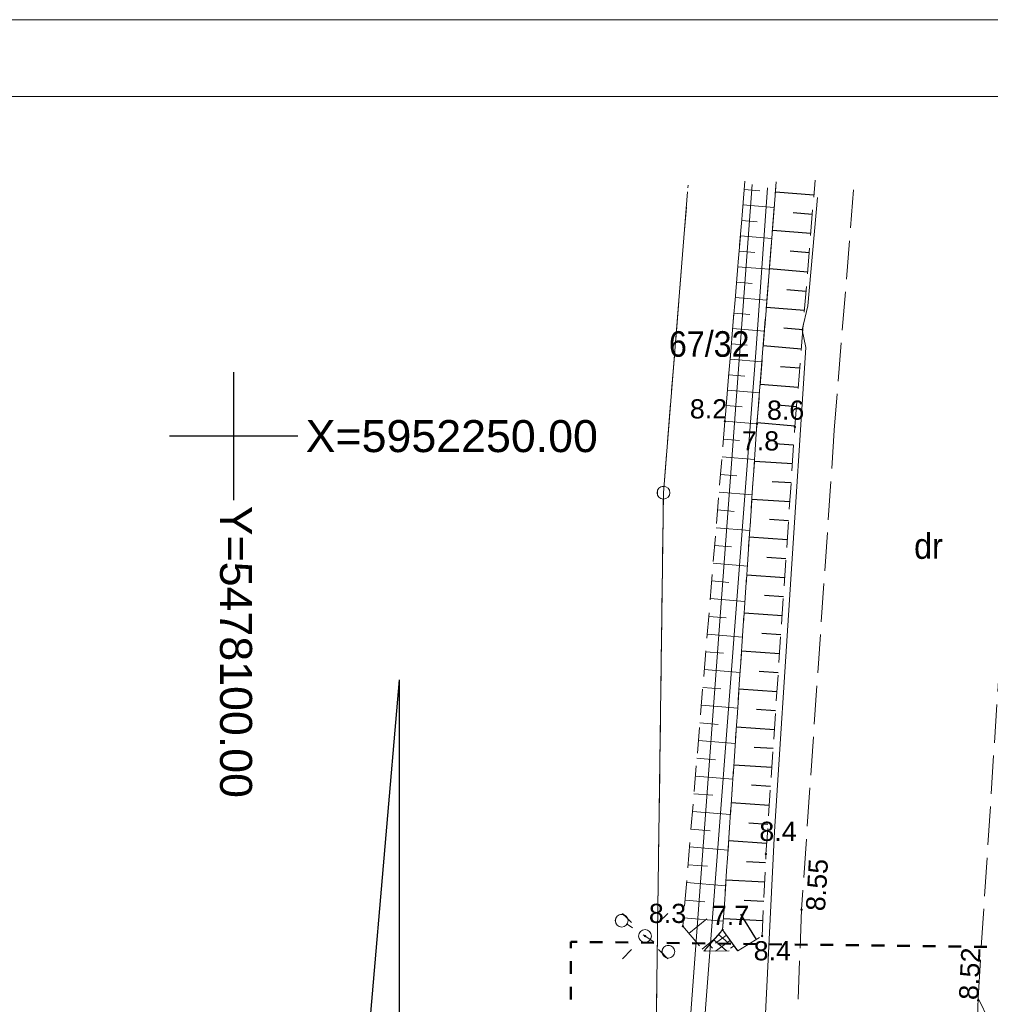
# Model space of a CAD drawing. Extents: x 5477991 to 5478204, y 5952118 to 5952269.
# Tile 4 of 10: x 5478092 to 5478130, y 5952228 to 5952266. Entities that reach past the tile are written whole.
import ezdxf
from ezdxf.enums import TextEntityAlignment as Align

# ---------------------------------------------------------------- set-up
doc = ezdxf.new("R2010")
doc.units = 0
doc.header["$LTSCALE"] = 0.5
for name, pattern in [('1 1', [2, 1, -1]), ('2 1', [3, 2, -1]), ('3 1', [4, 3, -1]), ('EGKK', [4, 3, -1]), ('EGUG', [2, 1, -1])]:
    doc.linetypes.add(name, pattern=pattern)
doc.layers.get('0').update_dxf_attribs({"color": 251})
for name, color, linetype, lineweight in [('--tabelka rysunku', 7, 'Continuous', 0), ('EGDE', 7, 'Continuous', 20), ('EGDE_O', 7, 'Continuous', 20), ('EGKK', 251, 'Continuous', 20), ('EGKK_O', 251, 'Continuous', 20), ('EGPG', 251, 'Continuous', 20), ('EGPG_O', 251, 'Continuous', 20), ('EGUG', 251, 'Continuous', 20), ('OTK', 251, 'Continuous', 20), ('OTR', 251, 'Continuous', 20), ('OTRN', 251, 'Continuous', 20), ('OTRN_O', 251, 'Continuous', 18), ('OTRS', 251, 'Continuous', 20), ('OTRS_O', 251, 'Continuous', 18), ('SUE', 251, 'Continuous', 20), ('SUP', 251, 'Continuous', 20), ('SUW', 251, 'Continuous', 20)]:
    doc.layers.add(name, color=color, linetype=linetype, lineweight=lineweight)
for name, color, linetype in [('PARSI', 7, 'Continuous'), ('Strzałka', 251, 'Continuous'), ('Wymiarowanie', 7, 'Continuous')]:
    doc.layers.add(name, color=color, linetype=linetype)
doc.styles.add('BDOT', font='Arial.ttf', dxfattribs={"width": 0.9})
doc.styles.add('EGBP', font='arial.ttf')
doc.styles.add('EGiB', font='Arial.ttf', dxfattribs={"width": 0.9})
doc.styles.add('MZSK', font='Arial.ttf', dxfattribs={"width": 0.9, "height": 0.75})

# ---------------------------------------------------------------- blocks, each defined once
blk = doc.blocks.new('OTRN')
at = {"layer": 'OTRN', "color": 0, "const_width": 0.09}
blk.add_lwpolyline([(-0.045, 0, 1), (0.045, 0, 1)], format="xyb", close=True, dxfattribs=at)
at = {"layer": 'OTRN_O', "color": 0, "style": 'BDOT'}
blk.add_attdef('RZEDNA', (0.514, 0.515), '', height=1.5, dxfattribs=at)
blk = doc.blocks.new('OTRS')
at = {"layer": 'OTRS', "color": 0, "lineweight": -3, "const_width": 0.09}
blk.add_lwpolyline([(-0.045, 0, 1), (0.045, 0, 1)], format="xyb", close=True, dxfattribs=at)
at = {"layer": 'OTRS_O', "color": 0, "style": 'BDOT'}
blk.add_attdef('RZEDNA', (0.514, 0.515), '', height=1.5, dxfattribs=at)
blk = doc.blocks.new('SUPP')
at = {"color": 0}
blk.add_wipeout([(0.48, 0), (0.457, 0.148), (0.388, 0.282), (0.282, 0.388), (0.148, 0.457), (0, 0.48), (-0.148, 0.457), (-0.282, 0.388), (-0.388, 0.282), (-0.457, 0.148), (-0.48, 0), (-0.457, -0.148), (-0.388, -0.282), (-0.282, -0.388), (-0.148, -0.457), (0, -0.48), (0.148, -0.457), (0.282, -0.388), (0.388, -0.282), (0.457, -0.148)], dxfattribs=at).dxf.layer = 'SUP'
at = {"layer": 'SUP', "color": 0, "lineweight": 18}
blk.add_circle((0, 0), 0.5, dxfattribs=at)
blk = doc.blocks.new('SUEO')
at = {"layer": 'SUE', "color": 0, "lineweight": 18}
blk.add_circle((0, 0), 0.5, dxfattribs=at)
blk = doc.blocks.new('SUE_L')
at = {"layer": 'SUE', "color": 0, "lineweight": 18}
for p, q in [((-1.768, 1.768), (-1.061, 1.061)), ((1.061, 1.061), (1.768, 1.768)), ((-1.768, -1.768), (-1.061, -1.061)), ((1.061, -1.061), (1.768, -1.768))]:
    blk.add_line(p, q, dxfattribs=at)
at = {"layer": 'SUE', "color": 0, "const_width": 0.09}
blk.add_lwpolyline([(-0.045, 0, 1), (0.045, 0, 1)], format="xyb", close=True, dxfattribs=at)
blk = doc.blocks.new('EGPG_a')
at = {"layer": 'EGPG_O', "color": 0, "style": 'EGBP'}
blk.add_attdef('NRP', (0.976, 0.519), '', height=1.5, dxfattribs=at)
at = {"color": 0}
blk.add_wipeout([(0.48, 0), (0.457, 0.148), (0.388, 0.282), (0.282, 0.388), (0.148, 0.457), (0, 0.48), (-0.148, 0.457), (-0.282, 0.388), (-0.388, 0.282), (-0.457, 0.148), (-0.48, 0), (-0.457, -0.148), (-0.388, -0.282), (-0.282, -0.388), (-0.148, -0.457), (0, -0.48), (0.148, -0.457), (0.282, -0.388), (0.388, -0.282), (0.457, -0.148)], dxfattribs=at).dxf.layer = 'EGPG'
at = {"layer": 'EGPG', "color": 0, "lineweight": 18}
blk.add_circle((0, 0, 1), 0.5, dxfattribs=at)
blk = doc.blocks.new('mzsk')
at = {"layer": 'PARSI', "color": 0}
for p, q in [((0, -5), (0, 5)), ((5, 0), (-5, 0))]:
    blk.add_line(p, q, dxfattribs=at)

msp = doc.modelspace()

# ---------------------------------------------------------------- linework, layer by layer
at = {"flags": 128}
for points in [[(5478106.46, 5952240.484), (5478104.218, 5952214.447), (5478108.702, 5952214.447)], [(5478106.46, 5952240.484), (5478106.46, 5952202.369)]]:
    msp.add_lwpolyline(points, dxfattribs=at)
at = {"layer": 'EGUG', "linetype": 'EGUG', "lineweight": 18}
msp.add_lwpolyline([(5478117.734, 5952259.699), (5478117.742, 5952259.804)], dxfattribs=at)
at = {"layer": 'OTK', "linetype": '3 1', "lineweight": 18}
for points in [[(5478124.2, 5952259.624), (5478123.45, 5952250.23), (5478122.17, 5952231.51), (5478121.79, 5952221.71), (5478121.19, 5952200.03), (5478121.55, 5952177.52), (5478121.71, 5952172.53), (5478121.84, 5952169.929)], [(5478128.828, 5952171.097), (5478128.63, 5952175.15), (5478128.21, 5952200), (5478128.68, 5952218.43), (5478128.8, 5952220.95), (5478128.95, 5952224.6), (5478129.06, 5952228.05), (5478130.35, 5952248.13), (5478131.12, 5952258.45), (5478131.23, 5952259.771)]]:
    msp.add_lwpolyline(points, dxfattribs=at)
msp.add_lwpolyline([(5478128.68, 5952218.43), (5478129.31, 5952219.35), (5478129.82, 5952219.96), (5478130.43, 5952220.37), (5478131.15, 5952220.59), (5478132.38, 5952220.77), (5478135.792, 5952220.602), (5478135.928, 5952224.684), (5478133.98, 5952224.84), (5478132.3, 5952224.98), (5478131.27, 5952225.19), (5478130.69, 5952225.52), (5478130.02, 5952226.28), (5478129.5, 5952227.17), (5478129.06, 5952228.05), (5478128.95, 5952224.6), (5478128.8, 5952220.95)], close=True, dxfattribs=at)
at = {"layer": 'OTR'}
for p, q in [((5478119.932, 5952259.63), (5478120.543, 5952259.579)), ((5478119.882, 5952259.027), (5478121.105, 5952258.925)), ((5478119.882, 5952259.027), (5478121.105, 5952258.925)), ((5478119.832, 5952258.424), (5478120.444, 5952258.373)), ((5478119.832, 5952258.424), (5478120.444, 5952258.373)), ((5478119.782, 5952257.821), (5478121.008, 5952257.719)), ((5478119.782, 5952257.821), (5478121.008, 5952257.719)), ((5478119.732, 5952257.219), (5478120.346, 5952257.168)), ((5478119.732, 5952257.219), (5478120.346, 5952257.168)), ((5478119.682, 5952256.616), (5478120.912, 5952256.514)), ((5478119.682, 5952256.616), (5478120.912, 5952256.514)), ((5478119.632, 5952256.013), (5478120.248, 5952255.962)), ((5478119.632, 5952256.013), (5478120.248, 5952255.962)), ((5478119.582, 5952255.41), (5478120.816, 5952255.308)), ((5478119.582, 5952255.41), (5478120.816, 5952255.308)), ((5478119.531, 5952254.808), (5478120.149, 5952254.756)), ((5478119.531, 5952254.808), (5478120.149, 5952254.756)), ((5478119.481, 5952254.205), (5478120.719, 5952254.102)), ((5478119.481, 5952254.205), (5478120.719, 5952254.102)), ((5478119.431, 5952253.602), (5478120.051, 5952253.55)), ((5478119.431, 5952253.602), (5478120.051, 5952253.55)), ((5478119.381, 5952252.999), (5478120.623, 5952252.896)), ((5478119.381, 5952252.999), (5478120.623, 5952252.896)), ((5478119.331, 5952252.396), (5478119.953, 5952252.345)), ((5478119.331, 5952252.396), (5478119.953, 5952252.345)), ((5478119.281, 5952251.794), (5478120.527, 5952251.69)), ((5478119.281, 5952251.794), (5478120.527, 5952251.69)), ((5478119.231, 5952251.191), (5478119.855, 5952251.139)), ((5478119.231, 5952251.191), (5478119.855, 5952251.139)), ((5478119.18, 5952250.58), (5478120.43, 5952250.476)), ((5478119.18, 5952250.58), (5478120.43, 5952250.476)), ((5478119.122, 5952249.887), (5478119.753, 5952249.835)), ((5478119.122, 5952249.887), (5478119.753, 5952249.835)), ((5478119.065, 5952249.195), (5478120.336, 5952249.089)), ((5478119.065, 5952249.195), (5478120.336, 5952249.089)), ((5478119.007, 5952248.502), (5478119.648, 5952248.449)), ((5478119.007, 5952248.502), (5478119.648, 5952248.449)), ((5478118.95, 5952247.81), (5478120.242, 5952247.702)), ((5478118.95, 5952247.81), (5478120.242, 5952247.702)), ((5478118.892, 5952247.117), (5478119.543, 5952247.063)), ((5478118.892, 5952247.117), (5478119.543, 5952247.063)), ((5478118.834, 5952246.424), (5478120.148, 5952246.315)), ((5478118.834, 5952246.424), (5478120.148, 5952246.315)), ((5478118.777, 5952245.732), (5478119.439, 5952245.677)), ((5478118.777, 5952245.732), (5478119.439, 5952245.677)), ((5478118.719, 5952245.039), (5478120.054, 5952244.928)), ((5478118.719, 5952245.039), (5478120.054, 5952244.928)), ((5478118.662, 5952244.347), (5478119.334, 5952244.291)), ((5478118.662, 5952244.347), (5478119.334, 5952244.291)), ((5478118.604, 5952243.654), (5478119.959, 5952243.541)), ((5478118.604, 5952243.654), (5478119.959, 5952243.541)), ((5478118.546, 5952242.961), (5478119.229, 5952242.905)), ((5478118.546, 5952242.961), (5478119.229, 5952242.905)), ((5478118.489, 5952242.269), (5478119.865, 5952242.154)), ((5478118.489, 5952242.269), (5478119.865, 5952242.154)), ((5478118.431, 5952241.576), (5478119.125, 5952241.519)), ((5478118.431, 5952241.576), (5478119.125, 5952241.519)), ((5478118.374, 5952240.884), (5478119.771, 5952240.767)), ((5478118.374, 5952240.884), (5478119.771, 5952240.767)), ((5478118.316, 5952240.191), (5478119.02, 5952240.133)), ((5478118.316, 5952240.191), (5478119.02, 5952240.133)), ((5478118.258, 5952239.498), (5478119.677, 5952239.38)), ((5478118.258, 5952239.498), (5478119.677, 5952239.38)), ((5478118.201, 5952238.806), (5478118.916, 5952238.746)), ((5478118.201, 5952238.806), (5478118.916, 5952238.746)), ((5478118.143, 5952238.113), (5478119.583, 5952237.994)), ((5478118.143, 5952238.113), (5478119.583, 5952237.994)), ((5478118.086, 5952237.421), (5478118.811, 5952237.36)), ((5478118.086, 5952237.421), (5478118.811, 5952237.36)), ((5478118.028, 5952236.728), (5478119.489, 5952236.607)), ((5478118.028, 5952236.728), (5478119.489, 5952236.607)), ((5478117.97, 5952236.036), (5478118.706, 5952235.974)), ((5478117.97, 5952236.036), (5478118.706, 5952235.974)), ((5478117.913, 5952235.343), (5478119.395, 5952235.22)), ((5478117.913, 5952235.343), (5478119.395, 5952235.22)), ((5478117.855, 5952234.65), (5478118.602, 5952234.588)), ((5478117.855, 5952234.65), (5478118.602, 5952234.588)), ((5478117.798, 5952233.958), (5478119.301, 5952233.833)), ((5478117.74, 5952233.265), (5478118.497, 5952233.202)), ((5478117.74, 5952233.265), (5478118.497, 5952233.202)), ((5478117.682, 5952232.573), (5478119.207, 5952232.446)), ((5478117.682, 5952232.573), (5478119.207, 5952232.446)), ((5478117.625, 5952231.88), (5478118.392, 5952231.816)), ((5478117.625, 5952231.88), (5478118.392, 5952231.816)), ((5478117.567, 5952231.187), (5478119.113, 5952231.059)), ((5478117.567, 5952231.187), (5478119.113, 5952231.059)), ((5478117.775, 5952230.579), (5478118.467, 5952231.156)), ((5478117.775, 5952230.579), (5478118.467, 5952231.156)), ((5478118.284, 5952229.969), (5478118.819, 5952230.415)), ((5478118.284, 5952229.969), (5478118.819, 5952230.415)), ((5478118.748, 5952230.336), (5478119.24, 5952229.897)), ((5478118.748, 5952230.336), (5478119.24, 5952229.897)), ((5478119.243, 5952230.508), (5478118.813, 5952230.199)), ((5478119.243, 5952230.508), (5478118.813, 5952230.199)), ((5478119.388, 5952230.305), (5478118.816, 5952229.894)), ((5478119.388, 5952230.305), (5478118.816, 5952229.894)), ((5478118.932, 5952230.542), (5478119.292, 5952230.221)), ((5478118.932, 5952230.542), (5478119.292, 5952230.221)), ((5478118.38, 5952229.923), (5478118.417, 5952229.891)), ((5478118.38, 5952229.923), (5478118.417, 5952229.891)), ((5478118.564, 5952230.13), (5478118.696, 5952230.012)), ((5478118.564, 5952230.13), (5478118.696, 5952230.012)), ((5478119.534, 5952230.103), (5478119.391, 5952230)), ((5478119.534, 5952230.103), (5478119.391, 5952230))]:
    msp.add_line(p, q, dxfattribs=at)
at = {"layer": 'OTR', "linetype": '2 1', "lineweight": 18}
for points in [[(5478119.959, 5952259.954), (5478119.18, 5952250.58), (5478117.54, 5952230.86), (5478118.35, 5952229.89), (5478119.09, 5952230.72), (5478120.43, 5952250.48), (5478121.185, 5952259.93)], [(5478121.169, 5952259.73), (5478120.43, 5952250.48), (5478119.09, 5952230.72), (5478119.68, 5952229.9), (5478120.63, 5952230.48), (5478120.78, 5952233.68), (5478121.91, 5952250.36), (5478122.699, 5952259.995)], [(5478119.905, 5952259.298), (5478119.18, 5952250.58), (5478117.54, 5952230.86), (5478118.35, 5952229.89), (5478119.09, 5952230.72), (5478120.43, 5952250.48), (5478121.167, 5952259.712)], [(5478121.115, 5952259.048), (5478120.43, 5952250.48), (5478119.09, 5952230.72), (5478119.68, 5952229.9), (5478120.63, 5952230.48), (5478120.78, 5952233.68), (5478121.91, 5952250.36), (5478122.63, 5952259.145)]]:
    msp.add_lwpolyline(points, dxfattribs=at)
msp.add_lwpolyline([(5478118.35, 5952229.89), (5478119.68, 5952229.9), (5478119.09, 5952230.72)], close=True, dxfattribs=at)
msp.add_lwpolyline([(5478118.35, 5952229.89), (5478119.68, 5952229.9), (5478119.09, 5952230.72)], close=True, dxfattribs=at)
at = {"layer": 'Strzałka', "linetype": 'ByBlock'}
for p, q in [((5478122.651, 5952259.41), (5478121.153, 5952259.532)), ((5478122.59, 5952258.658), (5478121.842, 5952258.72)), ((5478122.528, 5952257.907), (5478121.033, 5952258.03)), ((5478122.467, 5952257.156), (5478121.72, 5952257.217)), ((5478122.405, 5952256.404), (5478120.913, 5952256.527)), ((5478122.344, 5952255.653), (5478121.598, 5952255.714)), ((5478122.282, 5952254.902), (5478120.793, 5952255.024)), ((5478122.221, 5952254.15), (5478121.477, 5952254.211)), ((5478122.159, 5952253.399), (5478120.673, 5952253.521)), ((5478122.097, 5952252.648), (5478121.355, 5952252.709)), ((5478122.036, 5952251.897), (5478120.553, 5952252.018)), ((5478121.974, 5952251.145), (5478121.234, 5952251.206)), ((5478121.913, 5952250.394), (5478120.433, 5952250.515)), ((5478121.862, 5952249.653), (5478121.121, 5952249.703)), ((5478121.812, 5952248.912), (5478120.33, 5952249.012)), ((5478121.762, 5952248.171), (5478121.021, 5952248.221)), ((5478121.712, 5952247.43), (5478120.23, 5952247.53)), ((5478121.661, 5952246.689), (5478120.921, 5952246.739)), ((5478121.611, 5952245.948), (5478120.129, 5952246.049)), ((5478121.561, 5952245.207), (5478120.82, 5952245.257)), ((5478121.511, 5952244.466), (5478120.029, 5952244.567)), ((5478121.461, 5952243.725), (5478120.72, 5952243.775)), ((5478121.41, 5952242.984), (5478119.928, 5952243.085)), ((5478121.36, 5952242.243), (5478120.619, 5952242.293)), ((5478121.31, 5952241.502), (5478119.828, 5952241.603)), ((5478121.26, 5952240.761), (5478120.519, 5952240.812)), ((5478121.21, 5952240.02), (5478119.727, 5952240.121)), ((5478121.159, 5952239.279), (5478120.418, 5952239.33)), ((5478121.109, 5952238.538), (5478119.627, 5952238.639)), ((5478121.059, 5952237.797), (5478120.318, 5952237.848)), ((5478121.009, 5952237.056), (5478119.527, 5952237.157)), ((5478120.959, 5952236.315), (5478120.217, 5952236.366)), ((5478120.908, 5952235.574), (5478119.426, 5952235.675)), ((5478120.858, 5952234.833), (5478120.117, 5952234.884)), ((5478120.808, 5952234.093), (5478119.326, 5952234.193)), ((5478120.764, 5952233.339), (5478120.018, 5952233.374)), ((5478120.729, 5952232.585), (5478119.221, 5952232.656)), ((5478120.693, 5952231.832), (5478119.932, 5952231.867)), ((5478120.658, 5952231.078), (5478119.119, 5952231.15)), ((5478120.41, 5952230.346), (5478119.805, 5952231.338))]:
    msp.add_line(p, q, dxfattribs=at)
at = {"layer": 'SUE', "lineweight": 18}
msp.add_lwpolyline([(5478122.794, 5952259.321), (5478122.42, 5952255.09), (5478122.19, 5952254.15), (5478122.34, 5952253.46), (5478121.11, 5952234.56), (5478120.33, 5952218.76), (5478120.17, 5952218.07), (5478120.36, 5952217.46), (5478119.64, 5952204.23), (5478119.96, 5952199.59), (5478120.23, 5952183.23), (5478120.02, 5952182.42), (5478120.27, 5952181.74), (5478120.53, 5952176.17), (5478121, 5952170.37), (5478121.025, 5952169.868)], dxfattribs=at)
at = {"layer": 'SUP', "linetype": '1 1', "lineweight": 18}
msp.add_lwpolyline([(5478115.15, 5952231.08), (5478116.97, 5952229.87)], dxfattribs=at)
at = {"layer": 'SUW', "lineweight": 18}
msp.add_lwpolyline([(5478120.846, 5952259.693), (5478120.4, 5952253.44), (5478117.88, 5952220.52), (5478120.21, 5952170.106)], dxfattribs=at)

# ---------------------------------------------------------------- block references
at = {"layer": 'OTRN'}
ref = msp.add_blockref('OTRN', (5478119.18, 5952250.58), dxfattribs=dict(at, xscale=0.5, yscale=0.5, zscale=0.5, rotation=360))
ref.add_attrib('RZEDNA', '8.2', (5478117.81, 5952250.69, 8.2), dxfattribs={"layer": 'OTRN_O', "color": 0, "height": 0.75, "style": 'BDOT'})
ref = msp.add_blockref('OTRN', (5478121.91, 5952250.36), dxfattribs=dict(at, xscale=0.5, yscale=0.5, zscale=0.5, rotation=360))
ref.add_attrib('RZEDNA', '8.6', (5478120.82, 5952250.64, 8.6), dxfattribs={"layer": 'OTRN_O', "color": 0, "height": 0.75, "style": 'BDOT'})
ref = msp.add_blockref('OTRN', (5478120.43, 5952250.48), dxfattribs=dict(at, xscale=0.5, yscale=0.5, zscale=0.5, rotation=360))
ref.add_attrib('RZEDNA', '7.8', (5478119.84, 5952249.44, 7.8), dxfattribs={"layer": 'OTRN_O', "color": 0, "height": 0.75, "style": 'BDOT'})
ref = msp.add_blockref('OTRN', (5478120.78, 5952233.68), dxfattribs=dict(at, xscale=0.5, yscale=0.5, zscale=0.5, rotation=360))
ref.add_attrib('RZEDNA', '8.4', (5478120.523, 5952234.193, 8.4), dxfattribs={"layer": 'OTRN_O', "color": 0, "height": 0.75, "style": 'BDOT'})
ref = msp.add_blockref('OTRN', (5478117.54, 5952230.86), dxfattribs=dict(at, xscale=0.5, yscale=0.5, zscale=0.5, rotation=360))
ref.add_attrib('RZEDNA', '8.3', (5478116.21, 5952230.99, 8.3), dxfattribs={"layer": 'OTRN_O', "color": 0, "height": 0.75, "style": 'BDOT'})
ref = msp.add_blockref('OTRN', (5478119.09, 5952230.72), dxfattribs=dict(at, xscale=0.5, yscale=0.5, zscale=0.5, rotation=360))
ref.add_attrib('RZEDNA', '7.7', (5478118.67, 5952230.91, 7.7), dxfattribs={"layer": 'OTRN_O', "color": 0, "height": 0.75, "style": 'BDOT'})
ref = msp.add_blockref('OTRN', (5478120.63, 5952230.48), dxfattribs=dict(at, xscale=0.5, yscale=0.5, zscale=0.5, rotation=360))
ref.add_attrib('RZEDNA', '8.4', (5478120.3, 5952229.53, 8.4), dxfattribs={"layer": 'OTRN_O', "color": 0, "height": 0.75, "style": 'BDOT'})
at = {"layer": 'OTRS'}
ref = msp.add_blockref('OTRS', (5478122.17, 5952231.51), dxfattribs=dict(at, xscale=0.5, yscale=0.5, zscale=0.5, rotation=360))
ref.add_attrib('RZEDNA', '8.55', (5478123.081, 5952231.436, 8.55), dxfattribs={"layer": 'OTRS_O', "color": 0, "height": 0.75, "rotation": 86.4232, "style": 'BDOT'})
ref = msp.add_blockref('OTRS', (5478129.06, 5952227.97), dxfattribs=dict(at, xscale=0.5, yscale=0.5, zscale=0.5, rotation=360))
ref.add_attrib('RZEDNA', '8.52', (5478129.06, 5952227.97, 8.52), dxfattribs={"layer": 'OTRS_O', "color": 0, "height": 0.75, "rotation": 87.1727, "style": 'BDOT'})
at = {"layer": 'PARSI', "xscale": 0.5, "yscale": 0.5, "zscale": 0.5}
msp.add_blockref('mzsk', (5478100, 5952250), dxfattribs=at)

# ---------------------------------------------------------------- texts
at = {"layer": 'EGDE_O', "insert": (5478116.992, 5952253.084), "char_height": 1, "attachment_point": 7, "style": 'EGiB'}
msp.add_mtext('67/32', dxfattribs=at)
at = {"layer": 'EGKK_O', "insert": (5478126.565, 5952246.209), "char_height": 1, "width": 1.89347, "attachment_point": 1, "style": 'EGiB'}
msp.add_mtext('dr', dxfattribs=at)
at = {"layer": 'Wymiarowanie', "style": 'MZSK'}
msp.add_text('X=5952250.00', height=1.25, dxfattribs=at).set_placement((5478102.811, 5952249.001), align=Align.BOTTOM_LEFT)
msp.add_text('Y=5478100.00', height=1.25, rotation=-90, dxfattribs=at).set_placement((5478100.718, 5952235.872), align=Align.TOP_RIGHT)

# ---------------------------------------------------------------- next in the draw order: block references
at = {"layer": 'SUE', "xscale": 0.5, "yscale": 0.5, "zscale": 0.5, "rotation": 360}
msp.add_blockref('SUEO', (5478116.06, 5952230.48), dxfattribs=at)
at = {"layer": 'SUP', "xscale": 0.5, "yscale": 0.5, "zscale": 0.5}
for p in [(5478115.15, 5952231.08), (5478116.97, 5952229.87)]:
    msp.add_blockref('SUPP', p, dxfattribs=at)

# ---------------------------------------------------------------- next in the draw order: linework, layer by layer
at = {"layer": 'EGDE', "lineweight": 18}
msp.add_lwpolyline([(5478117.721, 5952259.545), (5478116.78, 5952247.79), (5478116.07, 5952195.31), (5478117.84, 5952195.65), (5478117.03, 5952216.4), (5478120.247, 5952259.821)], dxfattribs=at)
at = {"layer": 'Strzałka', "linetype": '1 1', "lineweight": 50, "flags": 128}
msp.add_lwpolyline([(5478188.435, 5952229.332), (5478187.552, 5952193.554), (5478113.251, 5952194.092), (5478113.161, 5952230.256), (5478188.435, 5952229.332), (5478188.435, 5952229.332)], dxfattribs=at)

# ---------------------------------------------------------------- next in the draw order: block references
at = {"layer": 'SUE', "xscale": 0.5, "yscale": 0.5, "zscale": 0.5}
msp.add_blockref('SUE_L', (5478116.06, 5952230.48), dxfattribs=at)

# ---------------------------------------------------------------- next in the draw order: block references
at = {"layer": 'EGPG', "xscale": 0.5, "yscale": 0.5, "zscale": 0.5, "rotation": 360}
msp.add_blockref('EGPG_a', (5478116.78, 5952247.79), dxfattribs=at)

# ---------------------------------------------------------------- next in the draw order: linework, layer by layer
at = {"layer": '--tabelka rysunku', "linetype": 'Continuous'}
for points in [[(5477991.358, 5952117.761), (5478201.358, 5952117.761), (5478201.358, 5952266.261), (5477991.358, 5952266.261)], [(5478003.358, 5952120.761), (5478198.358, 5952120.761), (5478198.358, 5952263.261), (5478003.358, 5952263.261)]]:
    msp.add_lwpolyline(points, close=True, dxfattribs=at)
at = {"layer": 'EGKK', "linetype": 'EGKK', "lineweight": 18}
msp.add_lwpolyline([(5478089.996, 5952190.255), (5478116.07, 5952195.31), (5478116.78, 5952247.79), (5478117.673, 5952258.939)], dxfattribs=at)

doc.saveas('drawing.dxf')
